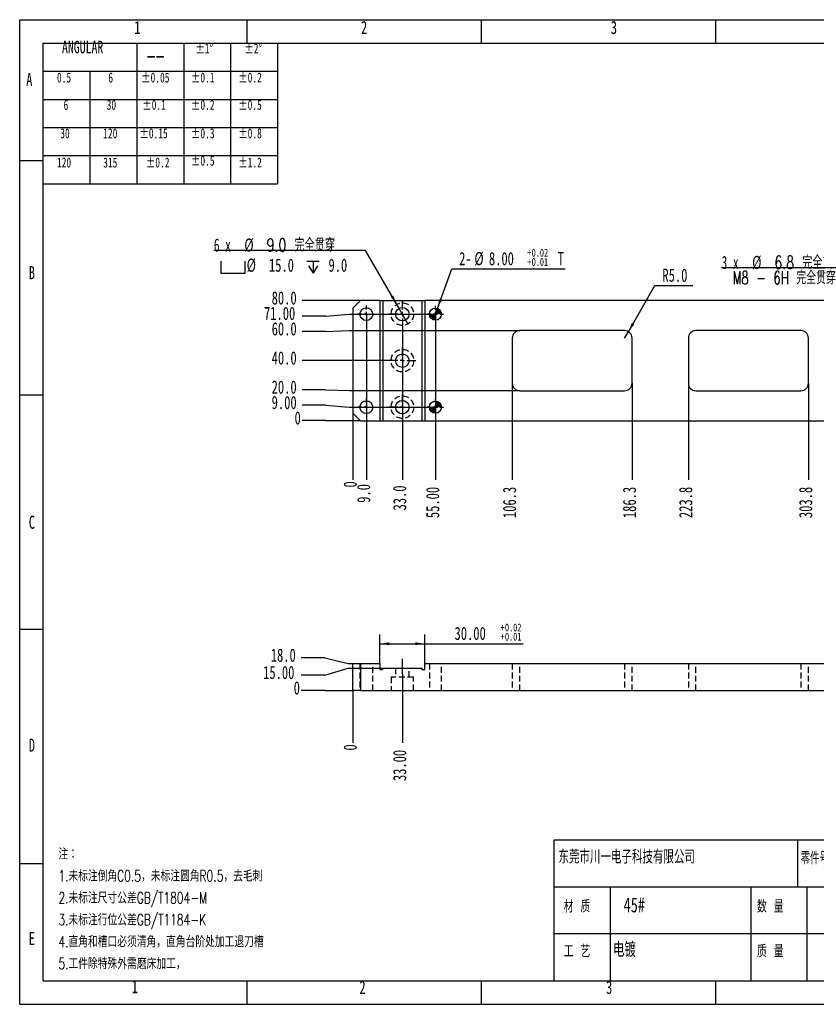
# Model space of a CAD drawing. Extents: x 0 to 297, y 0 to 210.
# Tile 1 of 2: x 0 to 170, y 0 to 210. Entities that reach past the tile are written whole.
import ezdxf

# ---------------------------------------------------------------- set-up
doc = ezdxf.new("R2010")
doc.units = 0
for name, pattern in [('SLD-中心线', [34.29, 30.48, -1.27, 1.27, -1.27]), ('SLD-实线', [0]), ('SLD-虚线', [1.905, 1.27, -0.635])]:
    doc.linetypes.add(name, pattern=pattern)
doc.layers.get('0').update_dxf_attribs({"linetype": 'CONTINUOUS'})
doc.layers.add('图框', color=7, linetype='SLD-实线')
doc.styles.add('SLDTEXTSTYLE0', font='TXT', dxfattribs={"width": 0.7})
doc.styles.add('SLDTEXTSTYLE1', font='TXT', dxfattribs={"width": 0.633333, "bigfont": 'bigfont'})
doc.styles.add('SLDTEXTSTYLE2', font='TXT', dxfattribs={"width": 0.7, "bigfont": 'bigfont'})
doc.styles.add('SLDTEXTSTYLE4', font='TXT', dxfattribs={"width": 0.633333})
doc.styles.add('SLDTEXTSTYLE5', font='TXT', dxfattribs={"width": 0.65, "bigfont": 'bigfont'})
doc.dimstyles.new('SLDDIMSTYLE0', dxfattribs={"dimtxt": 2.8, "dimasz": 2, "dimexe": 0, "dimexo": 0.0625, "dimgap": 0.7, "dimtad": 0, "dimtih": 1, "dimtoh": 1, "dimdec": 0, "dimlfac": 3.125, "dimrnd": 1e-09, "dimtxsty": 'SLDTEXTSTYLE0', "dimblk1": 'NONE', "dimblk2": 'NONE', "dimsah": 1, "dimcen": 0.09, "dimazin": 3, "dimtfac": 1, "dimtdec": 0, "dimtofl": 0, "dimtmove": 0, "dimatfit": 3, "dimtolj": 1, "dimtzin": 12})
doc.dimstyles.new('SLDDIMSTYLE1', dxfattribs={"dimtxt": 2.8, "dimasz": 2, "dimexe": 0, "dimexo": 0.0625, "dimgap": 0.7, "dimtad": 0, "dimtih": 1, "dimtoh": 1, "dimdec": 1, "dimlfac": 3.125, "dimrnd": 1e-09, "dimzin": 4, "dimtxsty": 'SLDTEXTSTYLE0', "dimblk1": 'NONE', "dimblk2": 'NONE', "dimsah": 1, "dimcen": 0.09, "dimazin": 3, "dimtfac": 1, "dimtdec": 1, "dimtofl": 0, "dimtmove": 0, "dimatfit": 3, "dimtolj": 1, "dimtzin": 12})
doc.dimstyles.new('SLDDIMSTYLE10', dxfattribs={"dimtxt": 2.8, "dimasz": 2, "dimexe": 0, "dimexo": 0.0625, "dimgap": 0.7, "dimtad": 2, "dimlfac": 3.125, "dimrnd": 1e-09, "dimzin": 4, "dimtxsty": 'SLDTEXTSTYLE0', "dimsah": 1, "dimcen": 0.09, "dimazin": 3, "dimtol": 1, "dimtp": 0.02, "dimtm": -0.01, "dimtfac": 1, "dimtofl": 0, "dimtmove": 0, "dimatfit": 3, "dimtolj": 1})
doc.dimstyles.new('SLDDIMSTYLE2', dxfattribs={"dimtxt": 2.8, "dimasz": 2, "dimexe": 0, "dimexo": 0.0625, "dimgap": 0.7, "dimtad": 0, "dimtih": 1, "dimtoh": 1, "dimlfac": 3.125, "dimrnd": 1e-09, "dimzin": 4, "dimtxsty": 'SLDTEXTSTYLE0', "dimblk1": 'NONE', "dimblk2": 'NONE', "dimsah": 1, "dimcen": 0.09, "dimazin": 3, "dimtfac": 1, "dimtofl": 0, "dimtmove": 0, "dimatfit": 3, "dimtolj": 1, "dimtzin": 12})
doc.dimstyles.new('SLDDIMSTYLE3', dxfattribs={"dimtxt": 2.8, "dimasz": 2, "dimexe": 0, "dimexo": 0.0625, "dimgap": 0.7, "dimtad": 0, "dimtih": 1, "dimtoh": 1, "dimdec": 1, "dimlfac": 3.125, "dimrnd": 1e-09, "dimzin": 12, "dimtxsty": 'SLDTEXTSTYLE0', "dimblk1": 'NONE', "dimblk2": 'NONE', "dimsah": 1, "dimcen": 0.09, "dimazin": 3, "dimtfac": 1, "dimtdec": 1, "dimtofl": 0, "dimtmove": 0, "dimatfit": 3, "dimtolj": 1, "dimtzin": 12})
doc.dimstyles.new('SLDDIMSTYLE4', dxfattribs={"dimtxt": 2.8, "dimasz": 2, "dimexe": 0, "dimexo": 0.0625, "dimgap": 0.7, "dimtad": 0, "dimtih": 1, "dimtoh": 1, "dimdec": 1, "dimlfac": 3.125, "dimrnd": 1e-09, "dimzin": 4, "dimtxsty": 'SLDTEXTSTYLE0', "dimblk1": 'NONE', "dimsah": 1, "dimcen": 0, "dimazin": 3, "dimtfac": 1, "dimtdec": 1, "dimtmove": 0, "dimatfit": 3, "dimtolj": 1, "dimtzin": 12})
doc.dimstyles.new('SLDDIMSTYLE5', dxfattribs={"dimtxt": 2.8, "dimasz": 2, "dimexe": 0, "dimexo": 0.0625, "dimgap": 0.7, "dimtad": 0, "dimtih": 1, "dimtoh": 1, "dimdec": 1, "dimlfac": 3.125, "dimrnd": 1e-09, "dimzin": 12, "dimtxsty": 'SLDTEXTSTYLE0', "dimblk1": 'NONE', "dimsah": 1, "dimcen": 0, "dimazin": 3, "dimtfac": 1, "dimtdec": 1, "dimtmove": 0, "dimatfit": 3, "dimtolj": 1, "dimtzin": 12})
doc.dimstyles.new('SLDDIMSTYLE7', dxfattribs={"dimtxt": 2.8, "dimasz": 2, "dimexe": 0, "dimexo": 0.0625, "dimgap": 0.7, "dimtad": 0, "dimtih": 1, "dimtoh": 1, "dimlfac": 3.125, "dimrnd": 1e-09, "dimzin": 4, "dimtxsty": 'SLDTEXTSTYLE0', "dimblk1": 'NONE', "dimsah": 1, "dimcen": 0, "dimazin": 3, "dimtol": 1, "dimtp": 0.02, "dimtm": -0.01, "dimtfac": 1, "dimtmove": 0, "dimatfit": 3, "dimtolj": 1})
doc.dimstyles.new('SLDDIMSTYLE8', dxfattribs={"dimtxt": 2.8, "dimasz": 2, "dimexe": 0, "dimexo": 0.0625, "dimgap": 0.7, "dimtad": 0, "dimtih": 1, "dimtoh": 1, "dimdec": 1, "dimlfac": 3.125, "dimrnd": 1e-09, "dimzin": 4, "dimtxsty": 'SLDTEXTSTYLE0', "dimsah": 1, "dimcen": 0, "dimazin": 3, "dimtfac": 1, "dimtdec": 1, "dimtofl": 0, "dimtmove": 0, "dimatfit": 3, "dimtolj": 1, "dimtzin": 12})
doc.dimstyles.new('SLDDIMSTYLE9', dxfattribs={"dimtxt": 2.8, "dimasz": 2, "dimexe": 0, "dimexo": 0.0625, "dimgap": 0.7, "dimtad": 0, "dimtih": 1, "dimtoh": 1, "dimlfac": 3.125, "dimrnd": 1e-09, "dimzin": 4, "dimtxsty": 'SLDTEXTSTYLE0', "dimblk1": 'NONE', "dimblk2": 'NONE', "dimsah": 1, "dimcen": 0.09, "dimazin": 3, "dimtfac": 1, "dimtofl": 0, "dimtmove": 0, "dimatfit": 3, "dimtolj": 1, "dimtzin": 12})

# ---------------------------------------------------------------- blocks, each defined once
blk = doc.blocks.new('_D')
at = {"layer": '图框'}
blk.add_line((71.1, 126.08), (71.1, 111.85), dxfattribs=at)
at = {"layer": '图框', "insert": (69.12, 110.22), "char_height": 2.8, "attachment_point": 1, "rotation": 90, "style": 'SLDTEXTSTYLE0'}
blk.add_mtext('0', dxfattribs=at)
blk = doc.blocks.new('_NONE')
blk = doc.blocks.new('_D_1')
at = {"layer": '图框'}
blk.add_line((73.98, 147.2), (73.98, 111.85), dxfattribs=at)
at = {"layer": '图框', "insert": (72, 106.96), "char_height": 2.8, "attachment_point": 1, "rotation": 90, "style": 'SLDTEXTSTYLE0'}
blk.add_mtext('9.0', dxfattribs=at)
blk = doc.blocks.new('_D_2')
at = {"layer": '图框'}
blk.add_line((81.66, 144.32), (81.66, 111.85), dxfattribs=at)
at = {"layer": '图框', "insert": (79.68, 105.33), "char_height": 2.8, "attachment_point": 1, "rotation": 90, "style": 'SLDTEXTSTYLE0'}
blk.add_mtext('33.0', dxfattribs=at)
blk = doc.blocks.new('_D_3')
at = {"layer": '图框'}
blk.add_line((88.7, 147.2), (88.7, 111.85), dxfattribs=at)
at = {"layer": '图框', "insert": (86.72, 103.7), "char_height": 2.8, "attachment_point": 1, "rotation": 90, "style": 'SLDTEXTSTYLE0'}
blk.add_mtext('55.00', dxfattribs=at)
blk = doc.blocks.new('_D_4')
at = {"layer": '图框'}
blk.add_line((105.1, 132.48), (105.1, 111.85), dxfattribs=at)
at = {"layer": '图框', "insert": (103.12, 103.7), "char_height": 2.8, "attachment_point": 1, "rotation": 90, "style": 'SLDTEXTSTYLE0'}
blk.add_mtext('106.3', dxfattribs=at)
blk = doc.blocks.new('_D_5')
at = {"layer": '图框'}
blk.add_line((130.7, 132.48), (130.7, 111.85), dxfattribs=at)
at = {"layer": '图框', "insert": (128.72, 103.7), "char_height": 2.8, "attachment_point": 1, "rotation": 90, "style": 'SLDTEXTSTYLE0'}
blk.add_mtext('186.3', dxfattribs=at)
blk = doc.blocks.new('_D_6')
at = {"layer": '图框'}
blk.add_line((142.7, 132.48), (142.7, 111.85), dxfattribs=at)
at = {"layer": '图框', "insert": (140.72, 103.7), "char_height": 2.8, "attachment_point": 1, "rotation": 90, "style": 'SLDTEXTSTYLE0'}
blk.add_mtext('223.8', dxfattribs=at)
blk = doc.blocks.new('_D_7')
at = {"layer": '图框'}
blk.add_line((168.3, 132.48), (168.3, 111.85), dxfattribs=at)
at = {"layer": '图框', "insert": (166.32, 103.7), "char_height": 2.8, "attachment_point": 1, "rotation": 90, "style": 'SLDTEXTSTYLE0'}
blk.add_mtext('303.8', dxfattribs=at)
blk = doc.blocks.new('_D_8')
at = {"layer": '图框'}
blk.add_line((184.06, 144.32), (184.06, 111.85), dxfattribs=at)
at = {"layer": '图框', "insert": (182.08, 103.7), "char_height": 2.8, "attachment_point": 1, "rotation": 90, "style": 'SLDTEXTSTYLE0'}
blk.add_mtext('353.0', dxfattribs=at)
blk = doc.blocks.new('_D_9')
at = {"layer": '图框'}
for p, q in [((199.42, 121.85), (199.42, 147.2)), ((199.19, 116.85), (199.42, 121.85)), ((199.19, 116.85), (199.19, 111.85))]:
    blk.add_line(p, q, dxfattribs=at)
at = {"layer": '图框', "insert": (197.21, 103.7), "char_height": 2.8, "attachment_point": 1, "rotation": 90, "style": 'SLDTEXTSTYLE0'}
blk.add_mtext('401.0', dxfattribs=at)
blk = doc.blocks.new('_D_10')
at = {"layer": '图框'}
blk.add_line((202.3, 126.08), (202.3, 111.85), dxfattribs=at)
at = {"layer": '图框', "insert": (200.32, 103.7), "char_height": 2.8, "attachment_point": 1, "rotation": 90, "style": 'SLDTEXTSTYLE0'}
blk.add_mtext('410.0', dxfattribs=at)
blk = doc.blocks.new('_D_11')
at = {"layer": '图框'}
for p, q in [((65.29, 124.48), (60.29, 124.48)), ((65.29, 124.48), (70.29, 124.48)), ((70.29, 124.48), (72.7, 124.48))]:
    blk.add_line(p, q, dxfattribs=at)
at = {"layer": '图框', "insert": (58.66, 126.46), "char_height": 2.8, "attachment_point": 1, "style": 'SLDTEXTSTYLE0'}
blk.add_mtext('0', dxfattribs=at)
blk = doc.blocks.new('_D_12')
at = {"layer": '图框'}
for p, q in [((65.29, 127.77), (60.29, 127.77)), ((65.29, 127.77), (70.29, 127.36)), ((70.29, 127.36), (88.7, 127.36))]:
    blk.add_line(p, q, dxfattribs=at)
at = {"layer": '图框', "insert": (53.77, 129.75), "char_height": 2.8, "attachment_point": 1, "style": 'SLDTEXTSTYLE0'}
blk.add_mtext('9.00', dxfattribs=at)
blk = doc.blocks.new('_D_13')
at = {"layer": '图框'}
for p, q in [((65.29, 131.06), (60.29, 131.06)), ((65.29, 131.06), (70.29, 130.88)), ((70.29, 130.88), (106.7, 130.88))]:
    blk.add_line(p, q, dxfattribs=at)
at = {"layer": '图框', "insert": (53.77, 133.04), "char_height": 2.8, "attachment_point": 1, "style": 'SLDTEXTSTYLE0'}
blk.add_mtext('20.0', dxfattribs=at)
blk = doc.blocks.new('_D_14')
at = {"layer": '图框'}
blk.add_line((78.78, 137.28), (60.29, 137.28), dxfattribs=at)
at = {"layer": '图框', "insert": (53.77, 139.26), "char_height": 2.8, "attachment_point": 1, "style": 'SLDTEXTSTYLE0'}
blk.add_mtext('40.0', dxfattribs=at)
blk = doc.blocks.new('_D_15')
at = {"layer": '图框'}
for p, q in [((65.29, 143.49), (60.29, 143.49)), ((65.29, 143.49), (70.29, 143.68)), ((70.29, 143.68), (106.7, 143.68))]:
    blk.add_line(p, q, dxfattribs=at)
at = {"layer": '图框', "insert": (53.77, 145.47), "char_height": 2.8, "attachment_point": 1, "style": 'SLDTEXTSTYLE0'}
blk.add_mtext('60.0', dxfattribs=at)
blk = doc.blocks.new('_D_16')
at = {"layer": '图框'}
for p, q in [((65.29, 146.79), (70.29, 147.2)), ((70.29, 147.2), (88.7, 147.2)), ((65.29, 146.79), (60.29, 146.79))]:
    blk.add_line(p, q, dxfattribs=at)
at = {"layer": '图框', "insert": (52.14, 148.77), "char_height": 2.8, "attachment_point": 1, "style": 'SLDTEXTSTYLE0'}
blk.add_mtext('71.00', dxfattribs=at)
blk = doc.blocks.new('_D_17')
at = {"layer": '图框'}
blk.add_line((72.7, 150.08), (60.29, 150.08), dxfattribs=at)
at = {"layer": '图框', "insert": (53.77, 152.06), "char_height": 2.8, "attachment_point": 1, "style": 'SLDTEXTSTYLE0'}
blk.add_mtext('80.0', dxfattribs=at)
blk = doc.blocks.new('SW_SYMBOL_HOLE_SPOT')
at = {"layer": '图框', "color": 0}
for p, q in [((0, 875), (0, 75)), ((1600, 75), (1600, 875)), ((0, 75), (1600, 75))]:
    blk.add_line(p, q, dxfattribs=at)
blk = doc.blocks.new('SW_SYMBOL_HOLE_DEPTH')
at = {"layer": '图框', "color": 0}
for p, q in [((0, 875), (800, 875)), ((400, 875), (400, 75)), ((100, 555), (400, 75)), ((700, 555), (400, 75))]:
    blk.add_line(p, q, dxfattribs=at)
blk = doc.blocks.new('_D_21')
at = {"layer": '图框'}
for p, q in [((73.81, 160.78), (41.43, 160.78)), ((80.46, 149.27), (73.81, 160.78)), ((82.86, 145.12), (80.46, 149.27))]:
    blk.add_line(p, q, dxfattribs=at)
blk.add_solid([(80.46, 149.27), (79.72, 151.16), (79.2, 150.86)], dxfattribs=at)
at = {"layer": '图框', "xscale": 0.0032581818, "yscale": 0.0032581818, "zscale": 0.0032581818}
for name, p in [('SW_SYMBOL_HOLE_SPOT', (42.89, 155.66)), ('SW_SYMBOL_HOLE_DEPTH', (61.3, 155.66))]:
    blk.add_blockref(name, p, dxfattribs=at)
at = {"layer": '图框', "char_height": 2.8, "attachment_point": 1}
for s, insert, style in [('6 x', (41.43, 163.34), 'SLDTEXTSTYLE4'), ('%%c', (47.94, 163.34), 'SLDTEXTSTYLE0'), ('9.0 完全贯穿', (52.7, 163.34), 'SLDTEXTSTYLE2'), ('%%c', (48.43, 159.04), 'SLDTEXTSTYLE0'), ('15.0', (53.19, 159.04), 'SLDTEXTSTYLE0'), ('9.0', (65.9, 159.04), 'SLDTEXTSTYLE0')]:
    blk.add_mtext(s, dxfattribs=dict(at, insert=insert, style=style))
blk = doc.blocks.new('_D_22')
at = {"layer": '图框'}
for p, q in [((182.17, 157.07), (149.79, 157.07)), ((191.29, 147.97), (182.17, 157.07)), ((192.83, 146.43), (191.29, 147.97))]:
    blk.add_line(p, q, dxfattribs=at)
blk.add_solid([(191.29, 147.97), (190.09, 149.59), (189.66, 149.17)], dxfattribs=at)
at = {"layer": '图框', "char_height": 2.8, "attachment_point": 1}
for s, insert, style in [('3 x', (149.79, 159.63), 'SLDTEXTSTYLE4'), ('%%c', (156.31, 159.63), 'SLDTEXTSTYLE0'), ('6.8 完全贯穿', (161.06, 159.63), 'SLDTEXTSTYLE2'), ('M8 - 6H 完全贯穿', (152.15, 156.37), 'SLDTEXTSTYLE5')]:
    blk.add_mtext(s, dxfattribs=dict(at, insert=insert, style=style))
blk = doc.blocks.new('_D_24')
at = {"layer": '图框'}
for p, q in [((89.14, 148.4), (92.19, 156.84)), ((92.19, 156.84), (116.42, 156.84)), ((88.26, 145.99), (89.14, 148.4))]:
    blk.add_line(p, q, dxfattribs=at)
blk.add_solid([(89.14, 148.4), (90.1, 150.18), (89.53, 150.38)], dxfattribs=at)
at = {"layer": '图框', "attachment_point": 1, "style": 'SLDTEXTSTYLE0'}
for s, insert, char_height in [('2-', (93.78, 160.44), 2.8), ('%%c', (97.03, 160.44), 2.8), ('8.00', (100.13, 160.44), 2.8), ('+', (108.28, 161.14), 1.68), ('0.02', (109.25, 161.14), 1.68), ('T', (114.83, 160.44), 2.8), ('+', (108.28, 159.18), 1.68), ('0.01', (109.25, 159.18), 1.68)]:
    blk.add_mtext(s, dxfattribs=dict(at, insert=insert, char_height=char_height))
blk = doc.blocks.new('_D_25')
at = {"layer": '图框'}
for p, q in [((129.9, 143.46), (135.57, 153.29)), ((135.57, 153.29), (143.68, 153.29)), ((129.1, 142.08), (129.9, 143.46))]:
    blk.add_line(p, q, dxfattribs=at)
blk.add_solid([(129.9, 143.46), (131.16, 145.04), (130.64, 145.34)], dxfattribs=at)
at = {"layer": '图框', "insert": (137.16, 156.9), "char_height": 2.8, "attachment_point": 1, "style": 'SLDTEXTSTYLE0'}
blk.add_mtext('R5.0', dxfattribs=at)
blk = doc.blocks.new('SW_CENTERMARKSYMBOL_5')
at = {"layer": '图框', "color": 0}
for p, q in [((0, 0.96), (0, 2.88)), ((-0.96, 0), (-2.88, 0)), ((0, 0), (-0.48, 0)), ((0, 0), (0, 0.48)), ((0, 0), (0, -0.48)), ((0, 0), (0.48, 0)), ((0.96, 0), (2.88, 0)), ((0, -0.96), (0, -2.88))]:
    blk.add_line(p, q, dxfattribs=at)
blk = doc.blocks.new('SW_CENTERMARKSYMBOL_6')
at = {"layer": '图框', "color": 0}
for p, q in [((0, 0.96), (0, 2.88)), ((-0.96, 0), (-2.88, 0)), ((0, 0), (-0.48, 0)), ((0, 0), (0, 0.48)), ((0, 0), (0, -0.48)), ((0, 0), (0.48, 0)), ((0.96, 0), (2.88, 0)), ((0, -0.96), (0, -2.88))]:
    blk.add_line(p, q, dxfattribs=at)
blk = doc.blocks.new('SW_CENTERMARKSYMBOL_7')
at = {"layer": '图框', "color": 0}
for p, q in [((0, 0.96), (0, 2.88)), ((-0.96, 0), (-2.88, 0)), ((0, 0), (-0.48, 0)), ((0, 0), (0, 0.48)), ((0, 0), (0, -0.48)), ((0, 0), (0.48, 0)), ((0.96, 0), (2.88, 0)), ((0, -0.96), (0, -2.88))]:
    blk.add_line(p, q, dxfattribs=at)
blk = doc.blocks.new('SW_CENTERMARKSYMBOL_8')
at = {"layer": '图框', "color": 0}
for p, q in [((-0.96, 0), (-1.76, 0)), ((0, 0), (-0.48, 0)), ((0, 0.96), (0, 1.76)), ((0, 0), (0, 0.48)), ((0, 0), (0, -0.48)), ((0, 0), (0.48, 0)), ((0.96, 0), (1.76, 0)), ((0, -0.96), (0, -1.76))]:
    blk.add_line(p, q, dxfattribs=at)
blk = doc.blocks.new('SW_CENTERMARKSYMBOL_9')
at = {"layer": '图框', "color": 0}
for p, q in [((-0.96, 0), (-1.76, 0)), ((0, 0), (-0.48, 0)), ((0, 0.96), (0, 1.76)), ((0, 0), (0, 0.48)), ((0, 0), (0, -0.48)), ((0, 0), (0.48, 0)), ((0.96, 0), (1.76, 0)), ((0, -0.96), (0, -1.76))]:
    blk.add_line(p, q, dxfattribs=at)
blk = doc.blocks.new('SW_CENTERMARKSYMBOL_10')
at = {"layer": '图框', "color": 0}
for p, q in [((-0.96, 0), (-1.84, 0)), ((0, 0), (-0.48, 0)), ((0, 0.96), (0, 1.84)), ((0, 0), (0, 0.48)), ((0, 0), (0, -0.48)), ((0, 0), (0.48, 0)), ((0.96, 0), (1.84, 0)), ((0, -0.96), (0, -1.84))]:
    blk.add_line(p, q, dxfattribs=at)
blk = doc.blocks.new('SW_CENTERMARKSYMBOL_11')
at = {"layer": '图框', "color": 0}
for p, q in [((-0.96, 0), (-1.84, 0)), ((0, 0), (-0.48, 0)), ((0, 0.96), (0, 1.84)), ((0, 0), (0, 0.48)), ((0, 0), (0, -0.48)), ((0, 0), (0.48, 0)), ((0.96, 0), (1.84, 0)), ((0, -0.96), (0, -1.84))]:
    blk.add_line(p, q, dxfattribs=at)
blk = doc.blocks.new('*U56')
at = {"color": 0, "linetype": 'CONTINUOUS'}
for points in [[(0, 0), (0, 1.28), (0.22, 0)], [(0.22, 0), (0, 1.28), (0.22, 1.26)], [(0.22, 0), (0.22, 1.26), (0.44, 0)], [(0.44, 0), (0.22, 1.26), (0.44, 1.2)], [(0.44, 0), (0.44, 1.2), (0.64, 0)], [(0.64, 0), (0.44, 1.2), (0.64, 1.11)], [(0.64, 0), (0.64, 1.11), (0.82, 0)], [(0.82, 0), (0.64, 1.11), (0.82, 0.98)], [(0.82, 0), (0.82, 0.98), (0.98, 0)], [(0.98, 0), (0.82, 0.98), (0.98, 0.82)], [(0.98, 0), (0.98, 0.82), (1.11, 0)], [(1.11, 0), (0.98, 0.82), (1.11, 0.64)], [(1.11, 0), (1.11, 0.64), (1.2, 0)], [(1.2, 0), (1.11, 0.64), (1.2, 0.44)], [(1.2, 0), (1.2, 0.44), (1.26, 0)], [(1.26, 0), (1.2, 0.44), (1.26, 0.22)], [(1.26, 0), (1.26, 0.22), (1.28, 0)]]:
    blk.add_solid(points, dxfattribs=at)
blk = doc.blocks.new('*U57')
at = {"color": 0, "linetype": 'CONTINUOUS'}
for points in [[(-1.26, -0.22), (-1.28, 0), (-1.26, 0)], [(-1.26, -0.22), (-1.26, 0), (-1.2, -0.44)], [(-1.2, -0.44), (-1.26, 0), (-1.2, 0)], [(-1.2, -0.44), (-1.2, 0), (-1.11, -0.64)], [(-1.11, -0.64), (-1.2, 0), (-1.11, 0)], [(-1.11, -0.64), (-1.11, 0), (-0.98, -0.82)], [(-0.98, -0.82), (-1.11, 0), (-0.98, 0)], [(-0.98, -0.82), (-0.98, 0), (-0.82, -0.98)], [(-0.82, -0.98), (-0.98, 0), (-0.82, 0)], [(-0.82, -0.98), (-0.82, 0), (-0.64, -1.11)], [(-0.64, -1.11), (-0.82, 0), (-0.64, 0)], [(-0.64, -1.11), (-0.64, 0), (-0.44, -1.2)], [(-0.44, -1.2), (-0.64, 0), (-0.44, 0)], [(-0.44, -1.2), (-0.44, 0), (-0.22, -1.26)], [(-0.22, -1.26), (-0.44, 0), (-0.22, 0)], [(-0.22, -1.26), (-0.22, 0), (0, -1.28)], [(0, -1.28), (-0.22, 0), (0, 0)]]:
    blk.add_solid(points, dxfattribs=at)
blk = doc.blocks.new('SW_DOWELSYMBOL_0')
at = {"layer": '图框', "color": 0}
blk.add_circle((0, 0), 1.28, dxfattribs=at)
at = {"color": 0, "linetype": 'SLD-实线'}
for name in ['*U57', '*U56']:
    blk.add_blockref(name, (0, 0), dxfattribs=at)
blk = doc.blocks.new('*U58')
at = {"color": 0, "linetype": 'CONTINUOUS'}
for points in [[(0, 0), (0, 1.28), (0.22, 0)], [(0.22, 0), (0, 1.28), (0.22, 1.26)], [(0.22, 0), (0.22, 1.26), (0.44, 0)], [(0.44, 0), (0.22, 1.26), (0.44, 1.2)], [(0.44, 0), (0.44, 1.2), (0.64, 0)], [(0.64, 0), (0.44, 1.2), (0.64, 1.11)], [(0.64, 0), (0.64, 1.11), (0.82, 0)], [(0.82, 0), (0.64, 1.11), (0.82, 0.98)], [(0.82, 0), (0.82, 0.98), (0.98, 0)], [(0.98, 0), (0.82, 0.98), (0.98, 0.82)], [(0.98, 0), (0.98, 0.82), (1.11, 0)], [(1.11, 0), (0.98, 0.82), (1.11, 0.64)], [(1.11, 0), (1.11, 0.64), (1.2, 0)], [(1.2, 0), (1.11, 0.64), (1.2, 0.44)], [(1.2, 0), (1.2, 0.44), (1.26, 0)], [(1.26, 0), (1.2, 0.44), (1.26, 0.22)], [(1.26, 0), (1.26, 0.22), (1.28, 0)]]:
    blk.add_solid(points, dxfattribs=at)
blk = doc.blocks.new('*U59')
at = {"color": 0, "linetype": 'CONTINUOUS'}
for points in [[(-1.26, -0.22), (-1.28, 0), (-1.26, 0)], [(-1.26, -0.22), (-1.26, 0), (-1.2, -0.44)], [(-1.2, -0.44), (-1.26, 0), (-1.2, 0)], [(-1.2, -0.44), (-1.2, 0), (-1.11, -0.64)], [(-1.11, -0.64), (-1.2, 0), (-1.11, 0)], [(-1.11, -0.64), (-1.11, 0), (-0.98, -0.82)], [(-0.98, -0.82), (-1.11, 0), (-0.98, 0)], [(-0.98, -0.82), (-0.98, 0), (-0.82, -0.98)], [(-0.82, -0.98), (-0.98, 0), (-0.82, 0)], [(-0.82, -0.98), (-0.82, 0), (-0.64, -1.11)], [(-0.64, -1.11), (-0.82, 0), (-0.64, 0)], [(-0.64, -1.11), (-0.64, 0), (-0.44, -1.2)], [(-0.44, -1.2), (-0.64, 0), (-0.44, 0)], [(-0.44, -1.2), (-0.44, 0), (-0.22, -1.26)], [(-0.22, -1.26), (-0.44, 0), (-0.22, 0)], [(-0.22, -1.26), (-0.22, 0), (0, -1.28)], [(0, -1.28), (-0.22, 0), (0, 0)]]:
    blk.add_solid(points, dxfattribs=at)
blk = doc.blocks.new('SW_DOWELSYMBOL_1')
at = {"layer": '图框', "color": 0}
blk.add_circle((0, 0), 1.28, dxfattribs=at)
at = {"color": 0, "linetype": 'SLD-实线'}
for name in ['*U59', '*U58']:
    blk.add_blockref(name, (0, 0), dxfattribs=at)
blk = doc.blocks.new('_D_26')
at = {"layer": '图框'}
blk.add_line((71.1, 66.91), (71.1, 55.75), dxfattribs=at)
at = {"layer": '图框', "insert": (69.12, 54.12), "char_height": 2.8, "attachment_point": 1, "rotation": 90, "style": 'SLDTEXTSTYLE0'}
blk.add_mtext('0', dxfattribs=at)
blk = doc.blocks.new('_D_27')
at = {"layer": '图框'}
blk.add_line((81.66, 70.39), (81.66, 55.75), dxfattribs=at)
at = {"layer": '图框', "insert": (79.68, 47.61), "char_height": 2.8, "attachment_point": 1, "rotation": 90, "style": 'SLDTEXTSTYLE0'}
blk.add_mtext('33.00', dxfattribs=at)
blk = doc.blocks.new('_D_28')
at = {"layer": '图框'}
blk.add_line((178.94, 71.39), (178.94, 55.75), dxfattribs=at)
at = {"layer": '图框', "insert": (176.96, 47.61), "char_height": 2.8, "attachment_point": 1, "rotation": 90, "style": 'SLDTEXTSTYLE0'}
blk.add_mtext('337.0', dxfattribs=at)
blk = doc.blocks.new('_D_29')
at = {"layer": '图框'}
for p, q in [((65.1, 66.91), (60.1, 66.91)), ((65.1, 66.91), (70.1, 66.91)), ((70.1, 66.91), (71.1, 66.91))]:
    blk.add_line(p, q, dxfattribs=at)
at = {"layer": '图框', "insert": (58.47, 68.89), "char_height": 2.8, "attachment_point": 1, "style": 'SLDTEXTSTYLE0'}
blk.add_mtext('0', dxfattribs=at)
blk = doc.blocks.new('_D_30')
at = {"layer": '图框'}
for p, q in [((65.1, 70.2), (70.1, 71.71)), ((70.1, 71.71), (77.5, 71.71)), ((65.1, 70.2), (60.1, 70.2))]:
    blk.add_line(p, q, dxfattribs=at)
at = {"layer": '图框', "insert": (51.95, 72.18), "char_height": 2.8, "attachment_point": 1, "style": 'SLDTEXTSTYLE0'}
blk.add_mtext('15.00', dxfattribs=at)
blk = doc.blocks.new('_D_31')
at = {"layer": '图框'}
for p, q in [((65.1, 73.88), (60.1, 73.88)), ((65.1, 73.88), (70.1, 72.67)), ((70.1, 72.67), (71.1, 72.67))]:
    blk.add_line(p, q, dxfattribs=at)
at = {"layer": '图框', "insert": (53.58, 75.86), "char_height": 2.8, "attachment_point": 1, "style": 'SLDTEXTSTYLE0'}
blk.add_mtext('18.0', dxfattribs=at)
blk = doc.blocks.new('_D_33')
at = {"layer": '图框'}
for p, q in [((76.86, 72.67), (76.86, 78.9)), ((86.46, 72.67), (86.46, 78.9)), ((76.86, 76.9), (86.46, 76.9)), ((86.46, 76.9), (107.46, 76.9))]:
    blk.add_line(p, q, dxfattribs=at)
for points in [[(76.86, 76.9), (78.86, 76.6), (78.86, 77.2)], [(86.46, 76.9), (84.46, 77.2), (84.46, 76.6)]]:
    blk.add_solid(points, dxfattribs=at)
at = {"layer": '图框', "attachment_point": 1, "style": 'SLDTEXTSTYLE0'}
for s, insert, char_height in [('30.00', (92.8, 80.51), 2.8), ('+', (102.57, 81.21), 1.68), ('0.02', (103.55, 81.21), 1.68), ('+', (102.57, 79.25), 1.68), ('0.01', (103.55, 79.25), 1.68)]:
    blk.add_mtext(s, dxfattribs=dict(at, insert=insert, char_height=char_height))

msp = doc.modelspace()

# ---------------------------------------------------------------- linework, layer by layer
at = {"color": 7, "linetype": 'SLD-实线'}
for p, q in [((72.6999, 150.0767), (71.0999, 148.4767)), ((76.8599, 150.0767), (72.6999, 150.0767)), ((76.8599, 150.0767), (76.8599, 124.4767)), ((76.8599, 150.0767), (77.4999, 150.0767)), ((77.4999, 150.0767), (77.4999, 124.4767)), ((77.4999, 150.0767), (85.8199, 150.0767)), ((85.8199, 150.0767), (85.8199, 124.4767)), ((85.8199, 150.0767), (86.4599, 150.0767)), ((86.4599, 150.0767), (86.4599, 124.4767)), ((178.9399, 150.0767), (86.4599, 150.0767)), ((71.0999, 148.4767), (71.0999, 126.0767)), ((129.0999, 143.6767), (106.6999, 143.6767)), ((166.6999, 143.6767), (144.2999, 143.6767)), ((105.0999, 142.0767), (105.0999, 132.4767)), ((130.6999, 132.4767), (130.6999, 142.0767)), ((142.6999, 142.0767), (142.6999, 132.4767)), ((168.2999, 132.4767), (168.2999, 142.0767)), ((106.6999, 130.8767), (129.0999, 130.8767)), ((144.2999, 130.8767), (166.6999, 130.8767)), ((71.0999, 126.0767), (72.6999, 124.4767)), ((72.6999, 124.4767), (76.8599, 124.4767)), ((76.8599, 124.4767), (77.4999, 124.4767)), ((77.4999, 124.4767), (85.8199, 124.4767)), ((85.8199, 124.4767), (86.4599, 124.4767)), ((86.4599, 124.4767), (178.9399, 124.4767)), ((71.0999, 66.909), (71.0999, 72.669)), ((71.0999, 72.669), (72.6999, 72.669)), ((72.6999, 72.669), (72.6999, 66.909)), ((72.6999, 72.669), (76.8599, 72.669)), ((76.8599, 72.669), (76.8599, 71.389)), ((77.4999, 71.709), (85.8199, 71.709)), ((77.4999, 71.389), (77.4999, 71.709)), ((85.8199, 71.709), (85.8199, 71.389)), ((86.4599, 71.389), (86.4599, 72.669)), ((86.4599, 72.669), (178.9399, 72.669)), ((76.8599, 71.389), (77.4999, 71.389)), ((85.8199, 71.389), (86.4599, 71.389)), ((72.6999, 66.909), (71.0999, 66.909)), ((72.6999, 66.909), (200.6999, 66.909))]:
    msp.add_line(p, q, dxfattribs=at)
at = {"color": 7, "linetype": 'SLD-虚线'}
for p, q in [((72.6199, 72.669), (72.6199, 66.909)), ((75.3399, 66.909), (75.3399, 72.669)), ((80.2199, 71.709), (80.2199, 69.789)), ((83.0999, 69.789), (83.0999, 71.709)), ((87.4199, 72.669), (87.4199, 66.909)), ((89.9799, 66.909), (89.9799, 72.669)), ((105.0999, 72.669), (105.0999, 66.909)), ((106.6999, 66.909), (106.6999, 72.669)), ((129.0999, 72.669), (129.0999, 66.909)), ((130.6999, 66.909), (130.6999, 72.669)), ((142.6999, 72.669), (142.6999, 66.909)), ((144.2999, 66.909), (144.2999, 72.669)), ((166.6999, 72.669), (166.6999, 66.909)), ((168.2999, 66.909), (168.2999, 72.669)), ((84.0599, 69.789), (79.2599, 69.789)), ((79.2599, 69.789), (79.2599, 66.909)), ((84.0599, 66.909), (84.0599, 69.789))]:
    msp.add_line(p, q, dxfattribs=at)
for centre in [(81.6599, 147.1967), (81.6599, 137.2767), (81.6599, 127.3567)]:
    msp.add_circle(centre, 2.4, dxfattribs=at)
at = {"color": 7, "linetype": 'SLD-实线'}
for centre, radius in [((73.9799, 147.1967), 1.36), ((81.6599, 147.1967), 1.44), ((88.6999, 147.1967), 1.28), ((81.6599, 137.2767), 1.44), ((73.9799, 127.3567), 1.36), ((81.6599, 127.3567), 1.44), ((88.6999, 127.3567), 1.28)]:
    msp.add_circle(centre, radius, dxfattribs=at)
for centre, start, end in [((106.6999, 142.0767), 90, 180), ((129.0999, 142.0767), 0, 90), ((144.2999, 142.0767), 90, 180), ((166.6999, 142.0767), 0, 90), ((106.6999, 132.4767), 180, 270), ((129.0999, 132.4767), 270, 0), ((144.2999, 132.4767), 180, 270), ((166.6999, 132.4767), 270, 0)]:
    msp.add_arc(centre, 1.6, start, end, dxfattribs=at)
at = {"layer": '图框'}
for p, q in [((-0.0066, -0.0006), (-0.0066, 209.9994)), ((-0.0066, 209.9994), (296.9934, 209.9994)), ((48.4934, 209.9994), (48.4934, 204.9994)), ((98.4934, 209.9994), (98.4934, 204.9994)), ((148.4934, 209.9994), (148.4934, 204.9994)), ((24.9934, 204.9994), (24.9934, 174.9994)), ((34.9934, 204.9994), (34.9934, 174.9994)), ((44.9934, 204.9994), (44.9934, 174.9994)), ((54.9934, 204.9994), (54.9934, 174.9994)), ((4.9934, 198.9994), (54.9934, 198.9994)), ((14.9934, 198.9994), (14.9934, 174.9994)), ((4.9934, 192.9994), (54.9934, 192.9994)), ((4.9934, 186.9994), (54.9934, 186.9994)), ((4.9934, 180.9994), (54.9934, 180.9994)), ((-0.0066, 179.9994), (4.9934, 179.9994)), ((4.9934, 174.9994), (54.9934, 174.9994)), ((-0.0066, 129.9994), (4.9934, 129.9994)), ((-0.0066, 79.9994), (4.9934, 79.9994)), ((291.9934, 34.9994), (113.9934, 34.9994)), ((113.9934, 34.9994), (113.9934, 4.9994)), ((165.9934, 34.9994), (165.9934, 24.9994)), ((-0.0066, 29.9994), (4.9934, 29.9994)), ((291.9934, 24.9994), (113.9934, 24.9994)), ((125.9934, 24.9994), (125.9934, 4.9994)), ((155.9934, 24.9994), (155.9934, 4.9994)), ((167.9934, 24.9994), (167.9934, 4.9994)), ((291.9934, 14.9994), (113.9934, 14.9994)), ((48.4934, 4.9994), (48.4934, -0.0006)), ((98.4934, 4.9994), (98.4934, -0.0006)), ((148.4934, 4.9994), (148.4934, -0.0006)), ((-0.0066, -0.0006), (296.9934, -0.0006))]:
    msp.add_line(p, q, dxfattribs=at)
at = {"layer": '图框', "linetype": 'SLD-实线'}
for p, q in [((4.9934, 4.9994), (4.9934, 204.9994)), ((4.9934, 204.9994), (291.9934, 204.9994)), ((4.9934, 4.9994), (291.9934, 4.9994))]:
    msp.add_line(p, q, dxfattribs=at)
at = {"layer": '图框', "linetype": 'SLD-中心线'}
msp.add_line((81.6599, 70.389), (81.6599, 73.669), dxfattribs=at)

# ---------------------------------------------------------------- block references
at = {"layer": '图框'}
for name, p in [('SW_CENTERMARKSYMBOL_5', (81.6599, 147.1967)), ('SW_CENTERMARKSYMBOL_11', (73.9799, 147.1967)), ('SW_CENTERMARKSYMBOL_8', (88.6999, 147.1967)), ('SW_DOWELSYMBOL_0', (88.6999, 147.1967)), ('SW_CENTERMARKSYMBOL_6', (81.6599, 137.2767)), ('SW_CENTERMARKSYMBOL_7', (81.6599, 127.3567)), ('SW_CENTERMARKSYMBOL_10', (73.9799, 127.3567)), ('SW_CENTERMARKSYMBOL_9', (88.6999, 127.3567)), ('SW_DOWELSYMBOL_1', (88.6999, 127.3567))]:
    msp.add_blockref(name, p, dxfattribs=at)

# ---------------------------------------------------------------- texts
at = {"layer": '图框', "attachment_point": 1}
for s, insert, char_height, style in [('1', (24.4502, 209.742), 2.8, 'SLDTEXTSTYLE0'), ('2', (72.8261, 209.742), 2.8, 'SLDTEXTSTYLE0'), ('3', (126.138, 209.742), 2.8, 'SLDTEXTSTYLE0'), ('ANGULAR', (9.0204, 205.4989), 2.64583, 'SLDTEXTSTYLE0'), ('±1°', (37.4874, 204.9157), 2.11667, 'SLDTEXTSTYLE0'), ('±2°', (47.9277, 204.9157), 2.11667, 'SLDTEXTSTYLE0'), ('——', (27.0828, 204.2113), 3.5, 'SLDTEXTSTYLE2'), ('A', (1.3844, 198.6276), 2.8, 'SLDTEXTSTYLE0'), ('0.5', (7.9478, 198.7245), 2.11667, 'SLDTEXTSTYLE0'), ('6', (18.9129, 198.7245), 2.1167, 'SLDTEXTSTYLE0'), ('±0.05', (25.912, 198.7245), 2.11667, 'SLDTEXTSTYLE0'), ('±0.1', (36.545, 198.7245), 2.11667, 'SLDTEXTSTYLE0'), ('±0.2', (46.629, 198.7245), 2.11667, 'SLDTEXTSTYLE0'), ('6', (9.3589, 192.894), 2.1167, 'SLDTEXTSTYLE0'), ('30', (18.5581, 192.894), 2.11667, 'SLDTEXTSTYLE0'), ('±0.1', (26.1523, 192.894), 2.11667, 'SLDTEXTSTYLE0'), ('±0.2', (36.545, 192.894), 2.11667, 'SLDTEXTSTYLE0'), ('±0.5', (46.629, 192.894), 2.11667, 'SLDTEXTSTYLE0'), ('±0.15', (25.5387, 186.8243), 2.11667, 'SLDTEXTSTYLE0'), ('±0.3', (36.545, 186.8243), 2.11667, 'SLDTEXTSTYLE0'), ('±0.8', (46.629, 186.8243), 2.11667, 'SLDTEXTSTYLE0'), ('30', (8.6533, 186.8243), 2.11667, 'SLDTEXTSTYLE0'), ('120', (17.82, 186.8243), 2.11667, 'SLDTEXTSTYLE0'), ('120', (7.9478, 180.5967), 2.11667, 'SLDTEXTSTYLE0'), ('315', (17.82, 180.5967), 2.11667, 'SLDTEXTSTYLE0'), ('±0.2', (26.9251, 180.5967), 2.11667, 'SLDTEXTSTYLE0'), ('±0.5', (36.545, 180.9913), 2.11667, 'SLDTEXTSTYLE0'), ('±1.2', (46.629, 180.5967), 2.11667, 'SLDTEXTSTYLE0'), ('B', (1.9268, 157.4508), 2.8, 'SLDTEXTSTYLE0'), ('C', (1.9268, 104.2135), 2.8, 'SLDTEXTSTYLE0'), ('D', (1.9268, 56.6819), 2.8, 'SLDTEXTSTYLE0'), ('注：', (8.2552, 33.2512), 2.38125, 'SLDTEXTSTYLE2'), ('东莞市川一电子科技有限公司', (114.9689, 32.9189), 2.910417, 'SLDTEXTSTYLE2'), ('零件号', (166.6163, 32.5262), 2.64583, 'SLDTEXTSTYLE2'), ('1.未标注倒角C0.5，未标注圆角R0.5，去毛刺', (8.2552, 28.5762), 2.38125, 'SLDTEXTSTYLE2'), ('2.未标注尺寸公差GB/T1804-M', (8.2552, 23.9012), 2.38125, 'SLDTEXTSTYLE2'), ('材 质', (116.0851, 22.2079), 2.64583, 'SLDTEXTSTYLE1'), ('45#', (128.8922, 22.7911), 3.175, 'SLDTEXTSTYLE0'), ('数 量', (157.339, 22.2079), 2.64583, 'SLDTEXTSTYLE1'), ('3.未标注行位公差GB/T1184-K', (8.2552, 19.2262), 2.38125, 'SLDTEXTSTYLE2'), ('E', (1.9268, 15.4406), 2.8, 'SLDTEXTSTYLE0'), ('4.直角和槽口必须清角，直角台阶处加工退刀槽', (8.2552, 14.5512), 2.38125, 'SLDTEXTSTYLE2'), ('工 艺', (116.0851, 12.6662), 2.64583, 'SLDTEXTSTYLE1'), ('电镀', (126.6039, 13.2493), 3.175, 'SLDTEXTSTYLE2'), ('质 量', (157.339, 12.6662), 2.64583, 'SLDTEXTSTYLE1'), ('5.工件除特殊外需磨床加工，', (8.2552, 9.8762), 2.38125, 'SLDTEXTSTYLE2'), ('1', (23.9061, 5.1725), 2.8, 'SLDTEXTSTYLE0'), ('2', (72.494, 5.0229), 2.8, 'SLDTEXTSTYLE0'), ('3', (125.1236, 5.0229), 2.8, 'SLDTEXTSTYLE0')]:
    msp.add_mtext(s, dxfattribs=dict(at, insert=insert, char_height=char_height, style=style))

# ---------------------------------------------------------------- dimensions: what is measured, and where the dimension line sits
at = {"layer": '图框'}
for p1, p2, text, dimstyle, picture, middle in [((82.8607, 145.1187), (80.4591, 149.2747), '6 x <> 完全贯穿\\P{\\fGDT;v}%%c 15.0 {\\fGDT;x} 9.0\\P', 'SLDDIMSTYLE4', '_D_21', (56.8237, 159.7304)), ((88.2644, 145.9931), (89.1355, 148.4003), '2-<> T', 'SLDDIMSTYLE7', '_D_24', (105.0999, 159.2145)), ((192.8297, 146.4278), (191.2901, 147.9656), '3 x <> 完全贯穿\\PM8 - 6H 完全贯穿\\P', 'SLDDIMSTYLE5', '_D_22', (165.1865, 156.5412))]:
    dim = msp.add_diameter_dim_2p(p1=p1, p2=p2, text=text, dimstyle=dimstyle, dxfattribs=at)
    dim.commit()
    dim.dimension.update_dxf_attribs({"geometry": picture, "text_midpoint": middle, "dimtype": 163})
dim = msp.add_radius_dim(center=(129.0999, 142.0767), mpoint=(129.8999, 143.4624), dimstyle='SLDDIMSTYLE8', dxfattribs=at)
dim.commit()
dim.dimension.update_dxf_attribs({"geometry": '_D_25', "text_midpoint": (140.4206, 154.92), "dimtype": 164})
for feature_location, offset, dtype, origin, dimstyle, picture, middle in [((72.6999, 150.0767), (-12.4134, 0), 0, (72.6999, 124.4767), 'SLDDIMSTYLE1', '_D_17', (57.0276, 150.0767)), ((88.6999, 147.1967), (-28.4134, -0.4115), 0, (72.6999, 124.4767), 'SLDDIMSTYLE2', '_D_16', (56.2129, 146.7852)), ((73.9799, 147.1967), (0, -35.3452), 1, (71.0999, 126.0767), 'SLDDIMSTYLE1', '_D_1', (73.9799, 109.4073)), ((88.6999, 147.1967), (0, -35.3452), 1, (71.0999, 126.0767), 'SLDDIMSTYLE2', '_D_3', (88.6999, 107.7779)), ((199.4199, 147.1967), (-0.2344, -35.3452), 1, (71.0999, 126.0767), 'SLDDIMSTYLE1', '_D_9', (199.1855, 107.7779)), ((106.6999, 143.6767), (-46.4134, -0.183), 0, (72.6999, 124.4767), 'SLDDIMSTYLE1', '_D_15', (57.0276, 143.4938)), ((81.6599, 144.3167), (0, -32.4652), 1, (71.0999, 126.0767), 'SLDDIMSTYLE1', '_D_2', (81.6599, 108.5926)), ((184.0599, 144.3167), (0, -32.4652), 1, (71.0999, 126.0767), 'SLDDIMSTYLE1', '_D_8', (184.0599, 107.7779)), ((78.7799, 137.2767), (-18.4934, 0), 0, (72.6999, 124.4767), 'SLDDIMSTYLE1', '_D_14', (57.0276, 137.2767)), ((106.6999, 130.8767), (-46.4134, 0.183), 0, (72.6999, 124.4767), 'SLDDIMSTYLE1', '_D_13', (57.0276, 131.0597)), ((105.0999116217, 132.4767123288), (0, -20.625246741), 1, (71.0999116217, 126.0767123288), 'SLDDIMSTYLE3', '_D_4', (105.0999116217, 107.7778545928)), ((130.6999116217, 132.4767123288), (0, -20.625246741), 1, (71.0999116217, 126.0767123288), 'SLDDIMSTYLE3', '_D_5', (130.6999116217, 107.7778545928)), ((142.6999116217, 132.4767123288), (0, -20.625246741), 1, (71.0999116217, 126.0767123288), 'SLDDIMSTYLE3', '_D_6', (142.6999116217, 107.7778545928)), ((168.2999116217, 132.4767123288), (0, -20.625246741), 1, (71.0999116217, 126.0767123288), 'SLDDIMSTYLE3', '_D_7', (168.2999116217, 107.7778545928)), ((88.6999, 127.3567), (-28.4134, 0.4115), 0, (72.6999, 124.4767), 'SLDDIMSTYLE2', '_D_12', (57.0276, 127.7682)), ((72.6999116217, 124.4767123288), (-12.4134469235, 0), 0, (72.6999116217, 124.4767123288), 'SLDDIMSTYLE0', '_D_11', (59.4717424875, 124.4767123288)), ((71.0999116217, 126.0767123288), (0, -14.225246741), 1, (71.0999116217, 126.0767123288), 'SLDDIMSTYLE0', '_D', (71.0999116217, 111.0367433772)), ((202.2999, 126.0767), (0, -14.2252), 1, (71.0999, 126.0767), 'SLDDIMSTYLE1', '_D_10', (202.2999, 107.7779)), ((71.0999, 72.669), (-11, 1.2148), 0, (71.0999, 66.909), 'SLDDIMSTYLE1', '_D_31', (56.841, 73.8839)), ((77.4999, 71.709), (-17.4, -1.5085), 0, (71.0999, 66.909), 'SLDDIMSTYLE9', '_D_30', (56.0263, 70.2005)), ((178.9399, 71.389), (0, -15.6347), 1, (71.0999, 66.909), 'SLDDIMSTYLE1', '_D_28', (178.9399, 51.6807)), ((81.6599, 70.389), (0, -14.6347), 1, (71.0999, 66.909), 'SLDDIMSTYLE9', '_D_27', (81.6599, 51.6807)), ((71.0999116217, 66.9090410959), (-11, 0), 0, (71.0999116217, 66.9090410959), 'SLDDIMSTYLE0', '_D_29', (59.2851894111, 66.9090410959)), ((71.0999116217, 66.9090410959), (0, -11.1546977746), 1, (71.0999116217, 66.9090410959), 'SLDDIMSTYLE0', '_D_26', (71.0999116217, 54.9396211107))]:
    dim = msp.add_ordinate_dim(feature_location=feature_location, offset=offset, dtype=dtype, origin=origin, dimstyle=dimstyle, dxfattribs=at)
    dim.commit()
    dim.dimension.update_dxf_attribs({"geometry": picture, "text_midpoint": middle})
dim = msp.add_linear_dim(base=(86.4599, 76.9008), p1=(76.8599, 72.669), p2=(86.4599, 72.669), dimstyle='SLDDIMSTYLE10', dxfattribs=at)
dim.commit()
dim.dimension.update_dxf_attribs({"geometry": '_D_33', "text_midpoint": (100.1295, 76.9008), "dimtype": 160})

doc.saveas('drawing.dxf')
